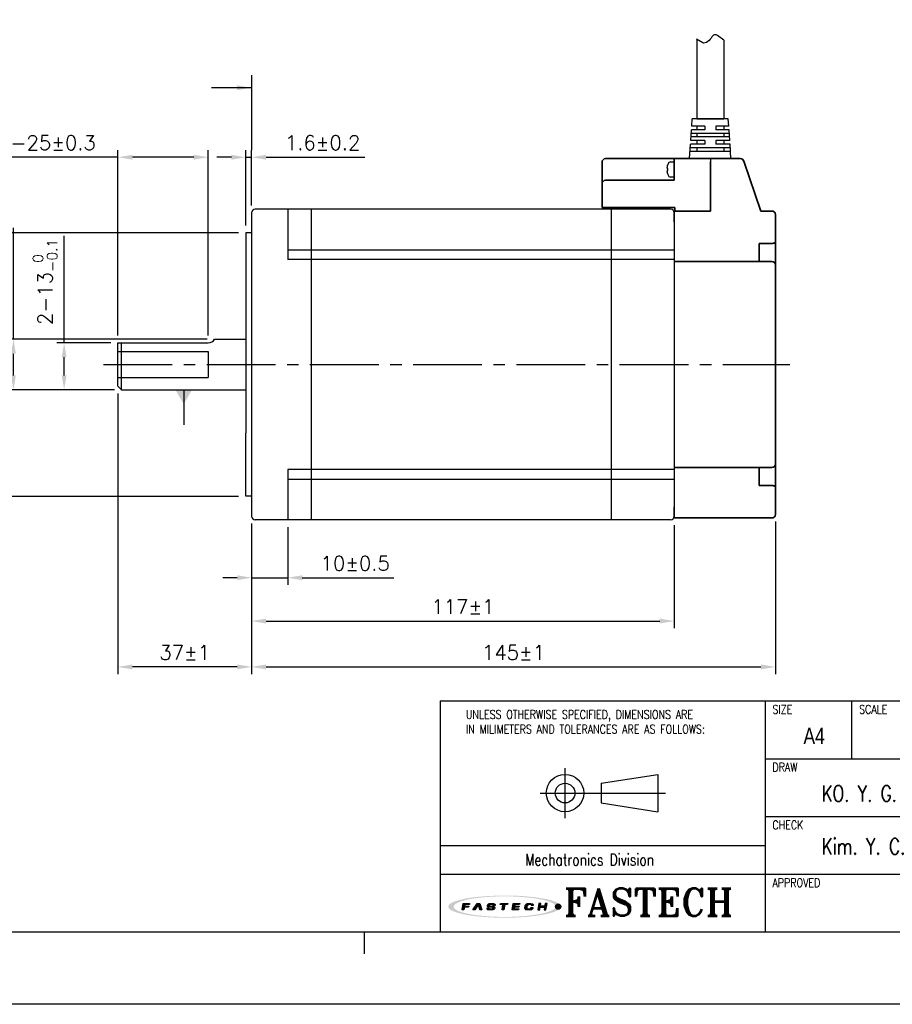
# Model space of a CAD drawing. Header units: millimetres. Extents: x 0 to 594, y 0 to 420.
# Tile 2 of 4: x 202 to 443, y 0 to 273. Entities that reach past the tile are written whole.
import ezdxf

# ---------------------------------------------------------------- set-up
doc = ezdxf.new("R2010")
doc.units = ezdxf.units.MM
doc.header["$PDSIZE"] = -1
doc.linetypes.add('CENTER2', pattern=[28.575, 19.05, -3.175, 3.175, -3.175])
for name, color, linetype in [('DIM', 3, 'Continuous'), ('LAYER_2', 1, 'Continuous'), ('LAYER_4', 3, 'Continuous'), ('SHEET', 1, 'Continuous')]:
    doc.layers.add(name, color=color, linetype=linetype)
doc.layers.add('Visible (ISO)', color=7, linetype='Continuous', lineweight=35)
doc.styles.add('SHB', font='romans.shx', dxfattribs={"width": 0.75, "bigfont": 'whgtxt.shx'})
doc.styles.add('SHEET1', font='ROMANS.SHX', dxfattribs={"width": 0.8, "height": 3})
doc.styles.add('SHEET2', font='txt', dxfattribs={"width": 0.8, "height": 3})
doc.styles.add('SHEET3', font='ROMANT.SHX', dxfattribs={"height": 3})
doc.styles.get("Standard").update_dxf_attribs({"font": 'txt.shx', "bigfont": 'whgtxt.shx'})
doc.dimstyles.new('ISO-25', dxfattribs={"dimtxt": 2.5, "dimasz": 2.5, "dimexe": 1.25, "dimexo": 0.625, "dimtad": 1, "dimtxsty": 'Standard', "dimcen": 2.5, "dimadec": 0, "dimazin": 0, "dimtfac": 1, "dimtmove": 0, "dimatfit": 3, "dimfxl": 0, "dimarcsym": 0})

# ---------------------------------------------------------------- blocks, each defined once
blk = doc.blocks.new('AI9-BLK2')
at = {"layer": 'LAYER_4'}
h = blk.add_hatch(color=12, dxfattribs=at)
edge = h.paths.add_edge_path()
edge.add_spline(control_points=[(66.5, 0), (66.5, -3.5), (61.3, -5.3), (58.7, -6.3), (52, -8.8), (44.8, -10), (37.7, -11), (17.3, -13.9), (-3.7, -14.1), (-24.3, -12.5), (-32.9, -11.8), (-41.6, -10.8), (-50, -8.9), (-54.9, -7.7), (-60.6, -6.4), (-64.7, -3.2), (-73, 3.4), (-52.4, 8.3), (-49.2, 9), (-40.6, 10.9), (-31.8, 11.9), (-23.1, 12.6), (-12.4, 13.4), (-1.5, 13.6), (9.2, 13.3), (19.1, 13), (29, 12.3), (38.8, 10.9), (45.7, 9.9), (52.7, 8.7), (59.3, 6.1), (61.8, 5.2), (66.5, 3.3), (66.5, 0), (66.6, -0.8), (73.6, -0.7), (73.6, 0), (73.5, 3.5), (68.7, 5.4), (66.1, 6.4), (59.6, 9), (52.6, 10.3), (45.8, 11.3), (24.9, 14.6), (3.4, 15.1), (-17.7, 14), (-27.4, 13.6), (-37.2, 12.7), (-46.8, 11.2), (-53.5, 10.1), (-60.4, 8.7), (-66.7, 6.1), (-69.1, 5.1), (-73.9, 3.1), (-73.6, -0.3), (-73.4, -3.7), (-68.1, -5.6), (-65.5, -6.6), (-58.9, -9.2), (-51.8, -10.4), (-44.8, -11.5), (-35, -13), (-25, -13.7), (-15.1, -14.2), (5.8, -15), (27.1, -14.4), (47.8, -11), (54.2, -9.9), (60.6, -8.6), (66.6, -6.1), (69.1, -5.1), (73.5, -3.2), (73.6, 0), (73.6, 0.8), (66.6, 0.9), (66.5, 0)], knot_values=[0, 0, 0, 0, 1, 1, 1, 2, 2, 2, 3, 3, 3, 4, 4, 4, 5, 5, 5, 6, 6, 6, 7, 7, 7, 8, 8, 8, 9, 9, 9, 10, 10, 10, 11, 11, 11, 12, 12, 12, 13, 13, 13, 14, 14, 14, 15, 15, 15, 16, 16, 16, 17, 17, 17, 18, 18, 18, 19, 19, 19, 20, 20, 20, 21, 21, 21, 22, 22, 22, 23, 23, 23, 24, 24, 24, 25, 25, 25, 25], degree=3, periodic=0)
blk = doc.blocks.new('AI9-BLK1')
at = {"layer": 'LAYER_4', "color": 7}
blk.add_blockref('AI9-BLK2', (0, 0), dxfattribs=at)
blk = doc.blocks.new('AI9-BLK3')
at = {"layer": 'LAYER_2'}
for points in [[(-55.6, -4.3), (-54.1, 4.2), (-45.8, 4.1), (-46, 2.8), (-51.9, 2.8), (-52.2, 0.7), (-46.8, 0.6), (-47, -0.8), (-52.4, -0.8), (-53.1, -4.3)], [(-41.4, -4.2), (-35.7, 4.2), (-32.1, 4.2), (-29.5, -4.1), (-32.2, -4.1), (-34.2, 2.7), (-38.7, -4.2)], [(-5.3, 4.2), (4.3, 4.1), (4.1, 2.7), (0.4, 2.7), (-0.8, -4.2), (-3.2, -4.2), (-2.1, 2.7), (-5.6, 2.7)], [(11.4, 4.2), (20, 4.1), (19.8, 2.8), (13.7, 2.8), (13.4, 0.8), (19, 0.7), (18.8, -0.6), (13.1, -0.6), (12.7, -2.7), (18.7, -2.8), (18.5, -4.2), (9.9, -4.2)], [(45, 4.2), (43.5, -4.1), (46, -4.2), (46.6, -0.6), (52.3, -0.7), (51.7, -4.2), (54.1, -4.2), (55.6, 4.2), (53.1, 4.2), (52.5, 0.8), (46.9, 0.8), (47.5, 4.2)]]:
    blk.add_hatch(color=12, dxfattribs=at).paths.add_polyline_path(points)
h = blk.add_hatch(color=12, dxfattribs=at)
edge = h.paths.add_edge_path()
edge.add_spline(control_points=[(-15.2, -1.5), (-15.2, -2.9), (-16.3, -2.9), (-17.5, -2.9), (-17.7, -2.9), (-18.2, -2.9), (-18.5, -2.9), (-20, -2.9), (-20.4, -2.7), (-20.4, -2.1), (-20.4, -1.9), (-20.4, -1.4), (-20.4, -1.4), (-20.4, -1.4), (-22.9, -1.4), (-22.9, -1.4), (-22.9, -1.4), (-22.9, -2.3), (-22.9, -2.5), (-22.9, -3.9), (-21.3, -4.3), (-19.8, -4.3), (-19.5, -4.3), (-17.1, -4.3), (-16.9, -4.3), (-14.1, -4.3), (-12.8, -3.1), (-12.8, -1.8), (-12.8, -1.7), (-12.8, -1.1), (-12.8, -1), (-12.8, 0.2), (-14.1, 0.7), (-16.1, 0.7), (-16.3, 0.7), (-17.5, 0.7), (-17.7, 0.7), (-19.1, 0.7), (-19.7, 0.9), (-19.6, 1.9), (-19.5, 2.9), (-18.4, 2.9), (-17.8, 2.9), (-17.6, 2.9), (-16.5, 2.9), (-16.2, 2.9), (-15, 2.9), (-14.8, 2.6), (-14.8, 2.3), (-14.8, 2.1), (-14.9, 1.7), (-14.9, 1.7), (-14.9, 1.7), (-12.3, 1.6), (-12.3, 1.6), (-12.3, 1.6), (-12.3, 2.6), (-12.3, 2.8), (-12.3, 3.9), (-14.1, 4.3), (-15.7, 4.3), (-16.8, 4.3), (-17.9, 4.3), (-18.2, 4.3), (-20.4, 4.3), (-22, 3.6), (-22.1, 2), (-22.1, 1.8), (-22.1, 1.3), (-22.1, 1.1), (-22.2, -0.1), (-20.7, -0.6), (-19.2, -0.6), (-19, -0.6), (-17.3, -0.7), (-17.1, -0.7), (-15.5, -0.7), (-15.2, -1.1), (-15.2, -1.5)], knot_values=[0, 0, 0, 0, 1, 1, 1, 2, 2, 2, 3, 3, 3, 4, 4, 4, 5, 5, 5, 6, 6, 6, 7, 7, 7, 8, 8, 8, 9, 9, 9, 10, 10, 10, 11, 11, 11, 12, 12, 12, 13, 13, 13, 14, 14, 14, 15, 15, 15, 16, 16, 16, 17, 17, 17, 18, 18, 18, 19, 19, 19, 20, 20, 20, 21, 21, 21, 22, 22, 22, 23, 23, 23, 24, 24, 24, 25, 25, 25, 26, 26, 26, 26], degree=3, periodic=0)
h = blk.add_hatch(color=12, dxfattribs=at)
edge = h.paths.add_edge_path()
edge.add_spline(control_points=[(35, 1.4), (35, 1.4), (37.4, 1.4), (37.4, 1.4), (37.4, 1.4), (37.5, 2), (37.5, 2.4), (37.5, 3.1), (37.3, 4.2), (34.5, 4.2), (34.2, 4.2), (32.2, 4.2), (31.6, 4.2), (28.5, 4.3), (27.4, 2.7), (27.2, 1.5), (27.1, 1), (26.8, -0.6), (26.7, -1.2), (26.5, -2.6), (26.6, -4.3), (30.1, -4.3), (30.5, -4.3), (31.7, -4.3), (32.2, -4.3), (34.9, -4.3), (36.6, -4), (36.9, -2.3), (36.9, -1.9), (37, -1.1), (37, -1.1), (37, -1.1), (34.6, -1.1), (34.6, -1.1), (34.6, -1.1), (34.6, -1.6), (34.6, -1.7), (34.4, -2.5), (33.8, -2.8), (32.5, -2.8), (32.2, -2.8), (31.2, -2.8), (30.8, -2.8), (29.4, -2.8), (29.1, -2.3), (29.2, -1.4), (29.2, -1), (29.5, 0.7), (29.5, 1.1), (29.8, 2.5), (30.7, 2.8), (31.7, 2.8), (32.2, 2.8), (33.4, 2.8), (33.7, 2.8), (34.7, 2.8), (35.1, 2.5), (35.1, 1.9), (35, 1.7), (35, 1.4), (35, 1.4)], knot_values=[0, 0, 0, 0, 1, 1, 1, 2, 2, 2, 3, 3, 3, 4, 4, 4, 5, 5, 5, 6, 6, 6, 7, 7, 7, 8, 8, 8, 9, 9, 9, 10, 10, 10, 11, 11, 11, 12, 12, 12, 13, 13, 13, 14, 14, 14, 15, 15, 15, 16, 16, 16, 17, 17, 17, 18, 18, 18, 19, 19, 19, 20, 20, 20, 20], degree=3, periodic=0)
at = {"layer": 'LAYER_2', "color": 12}
for points in [[(-55.6, -4.3), (-54.1, 4.2), (-45.8, 4.1), (-46, 2.8), (-51.9, 2.8), (-52.2, 0.7), (-46.8, 0.6), (-47, -0.8), (-52.4, -0.8), (-53.1, -4.3)], [(-41.4, -4.2), (-35.7, 4.2), (-32.1, 4.2), (-29.5, -4.1), (-32.2, -4.1), (-34.2, 2.7), (-38.7, -4.2)], [(-5.3, 4.2), (4.3, 4.1), (4.1, 2.7), (0.4, 2.7), (-0.8, -4.2), (-3.2, -4.2), (-2.1, 2.7), (-5.6, 2.7)], [(11.4, 4.2), (20, 4.1), (19.8, 2.8), (13.7, 2.8), (13.4, 0.8), (19, 0.7), (18.8, -0.6), (13.1, -0.6), (12.7, -2.7), (18.7, -2.8), (18.5, -4.2), (9.9, -4.2)], [(45, 4.2), (43.5, -4.1), (46, -4.2), (46.6, -0.6), (52.3, -0.7), (51.7, -4.2), (54.1, -4.2), (55.6, 4.2), (53.1, 4.2), (52.5, 0.8), (46.9, 0.8), (47.5, 4.2)]]:
    blk.add_lwpolyline(points, close=True, dxfattribs=at)
for points, knots in [([(-15.2, -1.5), (-15.2, -2.9), (-16.3, -2.9), (-17.5, -2.9), (-17.7, -2.9), (-18.2, -2.9), (-18.5, -2.9), (-20, -2.9), (-20.4, -2.7), (-20.4, -2.1), (-20.4, -1.9), (-20.4, -1.4), (-20.4, -1.4), (-20.4, -1.4), (-22.9, -1.4), (-22.9, -1.4), (-22.9, -1.4), (-22.9, -2.3), (-22.9, -2.5), (-22.9, -3.9), (-21.3, -4.3), (-19.8, -4.3), (-19.5, -4.3), (-17.1, -4.3), (-16.9, -4.3), (-14.1, -4.3), (-12.8, -3.1), (-12.8, -1.8), (-12.8, -1.7), (-12.8, -1.1), (-12.8, -1), (-12.8, 0.2), (-14.1, 0.7), (-16.1, 0.7), (-16.3, 0.7), (-17.5, 0.7), (-17.7, 0.7), (-19.1, 0.7), (-19.7, 0.9), (-19.6, 1.9), (-19.5, 2.9), (-18.4, 2.9), (-17.8, 2.9), (-17.6, 2.9), (-16.5, 2.9), (-16.2, 2.9), (-15, 2.9), (-14.8, 2.6), (-14.8, 2.3), (-14.8, 2.1), (-14.9, 1.7), (-14.9, 1.7), (-14.9, 1.7), (-12.3, 1.6), (-12.3, 1.6), (-12.3, 1.6), (-12.3, 2.6), (-12.3, 2.8), (-12.3, 3.9), (-14.1, 4.3), (-15.7, 4.3), (-16.8, 4.3), (-17.9, 4.3), (-18.2, 4.3), (-20.4, 4.3), (-22, 3.6), (-22.1, 2), (-22.1, 1.8), (-22.1, 1.3), (-22.1, 1.1), (-22.2, -0.1), (-20.7, -0.6), (-19.2, -0.6), (-19, -0.6), (-17.3, -0.7), (-17.1, -0.7), (-15.5, -0.7), (-15.2, -1.1), (-15.2, -1.5)], [0, 0, 0, 0, 1, 1, 1, 2, 2, 2, 3, 3, 3, 4, 4, 4, 5, 5, 5, 6, 6, 6, 7, 7, 7, 8, 8, 8, 9, 9, 9, 10, 10, 10, 11, 11, 11, 12, 12, 12, 13, 13, 13, 14, 14, 14, 15, 15, 15, 16, 16, 16, 17, 17, 17, 18, 18, 18, 19, 19, 19, 20, 20, 20, 21, 21, 21, 22, 22, 22, 23, 23, 23, 24, 24, 24, 25, 25, 25, 26, 26, 26, 26]), ([(35, 1.4), (35, 1.4), (37.4, 1.4), (37.4, 1.4), (37.4, 1.4), (37.5, 2), (37.5, 2.4), (37.5, 3.1), (37.3, 4.2), (34.5, 4.2), (34.2, 4.2), (32.2, 4.2), (31.6, 4.2), (28.5, 4.3), (27.4, 2.7), (27.2, 1.5), (27.1, 1), (26.8, -0.6), (26.7, -1.2), (26.5, -2.6), (26.6, -4.3), (30.1, -4.3), (30.5, -4.3), (31.7, -4.3), (32.2, -4.3), (34.9, -4.3), (36.6, -4), (36.9, -2.3), (36.9, -1.9), (37, -1.1), (37, -1.1), (37, -1.1), (34.6, -1.1), (34.6, -1.1), (34.6, -1.1), (34.6, -1.6), (34.6, -1.7), (34.4, -2.5), (33.8, -2.8), (32.5, -2.8), (32.2, -2.8), (31.2, -2.8), (30.8, -2.8), (29.4, -2.8), (29.1, -2.3), (29.2, -1.4), (29.2, -1), (29.5, 0.7), (29.5, 1.1), (29.8, 2.5), (30.7, 2.8), (31.7, 2.8), (32.2, 2.8), (33.4, 2.8), (33.7, 2.8), (34.7, 2.8), (35.1, 2.5), (35.1, 1.9), (35, 1.7), (35, 1.4), (35, 1.4)], [0, 0, 0, 0, 1, 1, 1, 2, 2, 2, 3, 3, 3, 4, 4, 4, 5, 5, 5, 6, 6, 6, 7, 7, 7, 8, 8, 8, 9, 9, 9, 10, 10, 10, 11, 11, 11, 12, 12, 12, 13, 13, 13, 14, 14, 14, 15, 15, 15, 16, 16, 16, 17, 17, 17, 18, 18, 18, 19, 19, 19, 20, 20, 20, 20])]:
    blk.add_open_spline(points, degree=3, knots=knots, dxfattribs=at)
blk = doc.blocks.new('*D9')
at = {"color": 8, "lineweight": -2}
for p, q in [((410.8, 133.65), (410.8, 91.42)), ((265.8, 133.15), (265.8, 91.42)), ((269.8, 93.42), (406.8, 93.42))]:
    blk.add_line(p, q, dxfattribs=at)
at = {"color": 8}
for points in [[(269.8, 94.09), (269.8, 92.75), (265.8, 93.42)], [(406.8, 94.09), (406.8, 92.75), (410.8, 93.42)]]:
    blk.add_solid(points, dxfattribs=at)
at = {"layer": 'Defpoints', "color": 0}
for p in [(265.8, 135.15), (410.8, 135.65), (410.8, 93.42)]:
    blk.add_point(p, dxfattribs=at)
at = {"color": 3, "insert": (338.3, 97.42), "char_height": 4, "attachment_point": 5}
blk.add_mtext('\\A1;145±1', dxfattribs=at)
blk = doc.blocks.new('*D10')
at = {"color": 8, "lineweight": -2}
for p, q in [((260.2, 234.54), (256.2, 234.54)), ((264.2, 215.65), (264.2, 236.54)), ((264.2, 234.54), (265.8, 234.54)), ((265.8, 221.15), (265.8, 236.54)), ((269.8, 234.54), (297.13, 234.54))]:
    blk.add_line(p, q, dxfattribs=at)
at = {"color": 8}
for points in [[(260.2, 235.21), (260.2, 233.87), (264.2, 234.54)], [(269.8, 235.21), (269.8, 233.87), (265.8, 234.54)]]:
    blk.add_solid(points, dxfattribs=at)
at = {"layer": 'Defpoints', "color": 0}
for p in [(265.8, 234.54), (265.8, 219.15), (264.2, 213.65)]:
    blk.add_point(p, dxfattribs=at)
at = {"color": 3, "insert": (285.46, 238.54), "char_height": 4, "attachment_point": 5}
blk.add_mtext('\\A1;1.6±0.2', dxfattribs=at)
blk = doc.blocks.new('*D11')
at = {"color": 8, "lineweight": -2}
for p, q in [((228.8, 234.54), (193.46, 234.54)), ((228.8, 185.15), (228.8, 236.54)), ((249.8, 234.54), (232.8, 234.54)), ((253.8, 185.15), (253.8, 236.54))]:
    blk.add_line(p, q, dxfattribs=at)
at = {"color": 8}
for points in [[(232.8, 235.21), (232.8, 233.87), (228.8, 234.54)], [(249.8, 235.21), (249.8, 233.87), (253.8, 234.54)]]:
    blk.add_solid(points, dxfattribs=at)
at = {"layer": 'Defpoints', "color": 0}
for p in [(228.8, 234.54), (228.8, 183.15), (253.8, 183.15)]:
    blk.add_point(p, dxfattribs=at)
at = {"color": 3, "insert": (209.13, 238.54), "char_height": 4, "attachment_point": 5}
blk.add_mtext('\\A1;2-25±0.3', dxfattribs=at)
blk = doc.blocks.new('*D12')
at = {"color": 8, "lineweight": -2}
for p, q in [((262.2, 213.65), (184.33, 213.65)), ((186.33, 209.65), (186.33, 144.65)), ((262.2, 140.65), (184.33, 140.65))]:
    blk.add_line(p, q, dxfattribs=at)
at = {"color": 8}
for points in [[(185.66, 209.65), (187, 209.65), (186.33, 213.65)], [(185.66, 144.65), (187, 144.65), (186.33, 140.65)]]:
    blk.add_solid(points, dxfattribs=at)
at = {"layer": 'Defpoints', "color": 0}
for p in [(264.2, 213.65), (186.33, 140.65), (264.2, 140.65)]:
    blk.add_point(p, dxfattribs=at)
at = {"color": 3, "insert": (181.06, 177.15), "char_height": 4, "attachment_point": 5, "rotation": 90}
blk.add_mtext('\\A1;%%C73{\\H2.800000;\\S 0^ -0.05;}', dxfattribs=at)
blk = doc.blocks.new('*D13')
at = {"color": 8, "lineweight": -2}
for p, q in [((228.8, 169.15), (228.8, 91.42)), ((265.8, 133.15), (265.8, 91.42)), ((261.8, 93.42), (232.8, 93.42))]:
    blk.add_line(p, q, dxfattribs=at)
at = {"color": 8}
for points in [[(232.8, 94.09), (232.8, 92.75), (228.8, 93.42)], [(261.8, 94.09), (261.8, 92.75), (265.8, 93.42)]]:
    blk.add_solid(points, dxfattribs=at)
at = {"layer": 'Defpoints', "color": 0}
for p in [(228.8, 171.15), (265.8, 135.15), (228.8, 93.42)]:
    blk.add_point(p, dxfattribs=at)
at = {"color": 3, "insert": (247.3, 97.42), "char_height": 4, "attachment_point": 5}
blk.add_mtext('\\A1;37±1', dxfattribs=at)
blk = doc.blocks.new('*D14')
at = {"color": 8, "lineweight": -2}
for p, q in [((265.8, 133.15), (265.8, 104.11)), ((382.8, 132.65), (382.8, 104.11)), ((269.8, 106.11), (378.8, 106.11))]:
    blk.add_line(p, q, dxfattribs=at)
at = {"color": 8}
for points in [[(269.8, 106.78), (269.8, 105.44), (265.8, 106.11)], [(378.8, 106.78), (378.8, 105.44), (382.8, 106.11)]]:
    blk.add_solid(points, dxfattribs=at)
at = {"layer": 'Defpoints', "color": 0}
for p in [(265.8, 135.15), (382.8, 134.65), (382.8, 106.11)]:
    blk.add_point(p, dxfattribs=at)
at = {"color": 3, "insert": (324.3, 110.11), "char_height": 4, "attachment_point": 5}
blk.add_mtext('\\A1;117±1', dxfattribs=at)
blk = doc.blocks.new('*D17')
at = {"color": 8, "lineweight": -2}
for p, q in [((265.8, 133.15), (265.8, 116.12)), ((275.8, 132.15), (275.8, 116.12)), ((261.8, 118.12), (257.8, 118.12)), ((265.8, 118.12), (275.8, 118.12)), ((279.8, 118.12), (305.13, 118.12))]:
    blk.add_line(p, q, dxfattribs=at)
at = {"color": 8}
for points in [[(261.8, 118.78), (261.8, 117.45), (265.8, 118.12)], [(279.8, 118.78), (279.8, 117.45), (275.8, 118.12)]]:
    blk.add_solid(points, dxfattribs=at)
at = {"layer": 'Defpoints', "color": 0}
for p in [(265.8, 135.15), (275.8, 134.15), (275.8, 118.12)]:
    blk.add_point(p, dxfattribs=at)
at = {"color": 3, "insert": (294.46, 122.12), "char_height": 4, "attachment_point": 5}
blk.add_mtext('\\A1;10±0.5', dxfattribs=at)
blk = doc.blocks.new('*D18')
at = {"color": 8, "lineweight": -2}
for p, q in [((213.89, 183.15), (213.89, 212.82)), ((226.8, 183.15), (211.89, 183.15)), ((213.89, 174.15), (213.89, 179.15)), ((227.8, 170.15), (211.89, 170.15))]:
    blk.add_line(p, q, dxfattribs=at)
at = {"color": 8}
for points in [[(213.23, 179.15), (214.56, 179.15), (213.89, 183.15)], [(213.23, 174.15), (214.56, 174.15), (213.89, 170.15)]]:
    blk.add_solid(points, dxfattribs=at)
at = {"layer": 'Defpoints', "color": 0}
for p in [(213.89, 183.15), (228.8, 183.15), (229.8, 170.15)]:
    blk.add_point(p, dxfattribs=at)
at = {"color": 3, "insert": (208.63, 199.99), "char_height": 4, "attachment_point": 5, "rotation": 90}
blk.add_mtext('\\A1;2-13{\\H2.800000;\\S 0^ -0.1;}', dxfattribs=at)
blk = doc.blocks.new('*D19')
at = {"color": 8, "lineweight": -2}
for p, q in [((199.87, 184.15), (199.87, 214.95)), ((253.53, 184.15), (197.87, 184.15)), ((199.87, 174.15), (199.87, 180.15)), ((227.8, 170.15), (197.87, 170.15))]:
    blk.add_line(p, q, dxfattribs=at)
at = {"color": 8}
for points in [[(199.2, 180.15), (200.53, 180.15), (199.87, 184.15)], [(199.2, 174.15), (200.53, 174.15), (199.87, 170.15)]]:
    blk.add_solid(points, dxfattribs=at)
at = {"layer": 'Defpoints', "color": 0}
for p in [(199.87, 184.15), (255.53, 184.15), (229.8, 170.15)]:
    blk.add_point(p, dxfattribs=at)
at = {"color": 3, "insert": (194.6, 201.55), "char_height": 4, "attachment_point": 5, "rotation": 90}
blk.add_mtext('\\A1;%%C14{\\H2.800000;\\S 0^ -0.013;}', dxfattribs=at)

msp = doc.modelspace()

# ---------------------------------------------------------------- hatches: boundary and pattern name
h = msp.add_hatch(color=1)
edge = h.paths.add_edge_path()
edge.add_arc((350.6547, 27.0526), 0.7263, 0, 360)

# ---------------------------------------------------------------- linework, layer by layer
for p, q in [((390.7118, 266.2509), (388.9952, 267.2291)), ((389.0477, 267.1993), (389.0477, 245.1549)), ((392.7454, 267.2231), (392.4355, 266.869)), ((392.9897, 267.5403), (392.7454, 267.2231)), ((393.2237, 267.8462), (392.9897, 267.5403)), ((393.4584, 268.1138), (393.2237, 267.8462)), ((393.7041, 268.3159), (393.4584, 268.1138)), ((393.9709, 268.4255), (393.7041, 268.3159)), ((394.3565, 268.4028), (393.9709, 268.4255)), ((394.7658, 268.2249), (394.3565, 268.4028)), ((396.5484, 266.9605), (394.7658, 268.2249)), ((391.0274, 266.1611), (390.7118, 266.2509)), ((391.3935, 266.1829), (391.0274, 266.1611)), ((391.7539, 266.3244), (391.3935, 266.1829)), ((392.1029, 266.5613), (391.7539, 266.3244)), ((392.4355, 266.869), (392.1029, 266.5613)), ((396.5484, 266.9605), (396.5484, 245.1549)), ((387.6179, 243.1549), (387.7542, 245.1549)), ((391.298, 243.1549), (387.6179, 243.1549)), ((397.7542, 245.1549), (387.7542, 245.1549)), ((389.0477, 245.1549), (396.5484, 245.1549)), ((389.048, 243.1549), (389.048, 242.1549)), ((391.298, 243.1549), (389.2071, 243.1549)), ((394.948, 245.1549), (390.648, 245.1549)), ((391.298, 243.1549), (391.298, 242.1549)), ((392.7542, 245.1549), (394.948, 245.1549)), ((397.8906, 243.1549), (394.298, 243.1549)), ((394.298, 243.1549), (394.298, 242.1549)), ((396.548, 243.1549), (396.548, 242.1549)), ((397.8906, 243.1549), (397.7542, 245.1549)), ((387.3451, 239.1549), (387.5497, 242.1549)), ((398.0951, 240.1549), (387.4133, 240.1549)), ((398.027, 241.1549), (387.4815, 241.1549)), ((391.298, 242.1549), (387.5497, 242.1549)), ((389.048, 241.1549), (389.048, 240.1549)), ((391.298, 242.1549), (389.1617, 242.1549)), ((397.9588, 242.1549), (394.298, 242.1549)), ((396.548, 241.1549), (396.548, 240.1549)), ((398.1633, 239.1549), (397.9588, 242.1549)), ((387.0042, 234.1549), (387.277, 238.1549)), ((391.298, 238.1549), (387.277, 238.1549)), ((391.298, 239.1549), (387.3451, 239.1549)), ((389.048, 239.1549), (389.048, 238.1549)), ((391.298, 239.1549), (391.298, 238.1549)), ((398.1633, 239.1549), (394.298, 239.1549)), ((394.298, 239.1549), (394.298, 238.1549)), ((398.2315, 238.1549), (394.298, 238.1549)), ((396.548, 239.1549), (396.548, 238.1549)), ((398.5042, 234.1549), (398.2315, 238.1549)), ((398.3679, 236.1549), (387.1406, 236.1549)), ((398.2997, 237.1549), (387.2088, 237.1549)), ((389.048, 237.1549), (389.048, 236.1549)), ((396.548, 237.1549), (396.548, 236.1549)), ((382.798, 233.2549), (382.798, 229.0549)), ((398.5042, 234.1549), (387.0042, 234.1549)), ((397.9407, 234.1549), (389.9407, 234.1549)), ((392.798, 234.1549), (392.798, 219.6549)), ((265.798, 219.1549), (265.798, 135.1549)), ((381.798, 220.1549), (266.798, 220.1549)), ((275.798, 220.1549), (275.798, 206.2549)), ((282.298, 220.1549), (282.298, 134.1549)), ((365.298, 220.1549), (365.298, 134.1549)), ((382.798, 219.1549), (382.798, 135.1549)), ((264.198, 213.6549), (264.198, 158.1549)), ((265.798, 213.6549), (264.198, 213.6549)), ((275.798, 208.866), (382.798, 208.866)), ((382.798, 206.2549), (275.798, 206.2549)), ((228.798, 171.1549), (228.798, 183.1549)), ((228.798, 183.1549), (253.798, 183.1549)), ((229.798, 173.5549), (229.798, 183.1549)), ((255.5301, 184.1549), (264.198, 184.1549)), ((228.798, 180.7549), (253.798, 180.7549)), ((253.798, 180.7549), (253.798, 173.5549)), ((228.798, 173.5549), (253.798, 173.5549)), ((229.798, 170.1549), (229.798, 173.5494)), ((228.798, 171.1549), (229.798, 170.1549)), ((229.798, 170.1549), (264.198, 170.1549)), ((264.198, 140.6549), (264.198, 158.1549)), ((275.798, 148.0549), (275.798, 134.1549)), ((382.798, 148.0549), (275.798, 148.0549)), ((275.798, 145.4438), (382.798, 145.4438)), ((265.798, 140.6549), (264.198, 140.6549)), ((381.798, 134.1549), (266.798, 134.1549))]:
    msp.add_line(p, q)
at = {"lineweight": 35}
for p, q in [((390.648, 245.1549), (392.7542, 245.1549)), ((388.8616, 234.1549), (396.7345, 234.1549)), ((390.0042, 234.1549), (397.8772, 234.1549))]:
    msp.add_line(p, q, dxfattribs=at)
at = {"extrusion": (1e-16, -1, 0)}
for p, q in [((380.983, 232.3661), (380.983, 232.3976)), ((380.983, 232.3976), (380.983, 232.3661)), ((381.7661, 233.2549), (382.798, 233.2549)), ((380.983, 230.877), (380.983, 231.4328)), ((380.983, 229.9122), (380.983, 229.9437)), ((382.798, 229.0549), (381.7661, 229.0549))]:
    msp.add_line(p, q, dxfattribs=at)
at = {"color": 1, "linetype": 'CENTER2'}
msp.add_line((224.798, 177.1549), (414.798, 177.1549), dxfattribs=at)
at = {"color": 4}
msp.add_line((297, 20), (297, 14), dxfattribs=at)
at = {"color": 6}
msp.add_lwpolyline([(0, 420), (594, 420), (594, 0), (0, 0)], close=True, dxfattribs=at)
at = {"color": 4}
msp.add_lwpolyline([(20, 400), (574, 400), (574, 20), (20, 20)], close=True, dxfattribs=at)
at = {"color": 1}
msp.add_circle((350.6547, 27.0526), 0.7263, dxfattribs=at)
for centre, radius, start, end in [((386.238, 231.155), 5.4, 162.851596, 166.696381), ((381.7661, 232.5349), 0.72, 90, 162.851596), ((386.238, 231.1548), 5.4, 193.303619, 197.148404), ((381.7661, 229.7749), 0.72, 197.148404, 270), ((266.798, 219.1549), 1, 90, 180), ((381.798, 219.1549), 1, 0, 90), ((253.798, 185.1549), 2, 270, 330), ((266.798, 135.1549), 1, 180, 270), ((381.798, 135.1549), 1, 270, 0)]:
    msp.add_arc(centre, radius, start, end)
for points in [[(380.8692, 231.5643), (380.873, 231.6546), (380.8796, 231.7464), (380.8892, 231.839)], [(380.8892, 231.442), (380.8796, 231.4832), (380.873, 231.5241), (380.8692, 231.5643)], [(380.8692, 230.7455), (380.873, 230.7857), (380.8796, 230.8266), (380.8892, 230.8678)], [(380.8892, 230.4708), (380.8796, 230.5634), (380.873, 230.6552), (380.8692, 230.7455)], [(380.8892, 231.4423), (380.8892, 231.4422), (380.8892, 231.4421), (380.8892, 231.442)]]:
    msp.add_open_spline(points, degree=3)
for points, knots in [([(380.8892, 231.839), (380.9093, 231.9967), (380.9366, 232.1555), (380.9749, 232.3305), (380.9789, 232.3484), (380.983, 232.3661)], [13.853196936, 13.853196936, 13.853196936, 13.853196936, 14.222938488, 14.222938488, 14.264868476, 14.264868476, 14.264868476, 14.264868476]), ([(380.983, 231.4328), (380.9789, 231.4331), (380.9749, 231.4334), (380.9366, 231.4365), (380.9093, 231.4393), (380.8892, 231.442)], [12.353396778, 12.353396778, 12.353396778, 12.353396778, 12.395326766, 12.395326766, 12.765068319, 12.765068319, 12.765068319, 12.765068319]), ([(380.8892, 231.442), (380.9093, 231.4393), (380.9366, 231.4365), (380.9748, 231.4334), (380.9787, 231.4331), (380.9826, 231.4328)], [13.853196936, 13.853196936, 13.853196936, 13.853196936, 14.222938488, 14.222938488, 14.263757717, 14.263757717, 14.263757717, 14.263757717]), ([(380.8892, 230.8678), (380.9093, 230.8706), (380.9366, 230.8733), (380.9749, 230.8764), (380.9789, 230.8767), (380.983, 230.877)], [13.853196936, 13.853196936, 13.853196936, 13.853196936, 14.222938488, 14.222938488, 14.264868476, 14.264868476, 14.264868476, 14.264868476]), ([(380.983, 229.9437), (380.9789, 229.9614), (380.9749, 229.9793), (380.9366, 230.1543), (380.9093, 230.3131), (380.8892, 230.4708)], [12.353396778, 12.353396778, 12.353396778, 12.353396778, 12.395326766, 12.395326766, 12.765068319, 12.765068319, 12.765068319, 12.765068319])]:
    msp.add_open_spline(points, degree=3, knots=knots)
at = {"layer": 'DIM', "color": 8}
msp.add_line((265.798, 257.2637), (265.798, 236.5414), dxfattribs=at)
at = {"layer": 'SHEET', "color": 7}
for p, q in [((318, 84), (574, 84)), ((318, 84), (318, 20)), ((408, 84), (408, 20)), ((318, 44), (408, 44))]:
    msp.add_line(p, q, dxfattribs=at)
at = {"layer": 'SHEET'}
for p, q in [((432, 68), (432, 84)), ((408, 68), (574, 68)), ((352.5683, 51.5766), (352.5683, 65.4032)), ((362.5679, 61.2059), (378.2463, 63.6749)), ((378.2463, 63.6749), (378.2463, 53.3049)), ((362.5679, 61.2059), (362.5679, 55.774)), ((345.655, 58.4899), (380.345, 58.4899)), ((362.5679, 55.774), (378.2463, 53.3049)), ((408, 52), (574, 52)), ((318, 36), (574, 36))]:
    msp.add_line(p, q, dxfattribs=at)
for radius in [5.185, 2.7159]:
    msp.add_circle((352.5683, 58.4899), radius, dxfattribs=at)
at = {"layer": 'Visible (ISO)'}
for p, q in [((362.798, 233.1549), (362.798, 231.1549)), ((382.798, 234.1549), (363.798, 234.1549)), ((392.798, 234.1549), (382.798, 234.1549)), ((382.798, 232.7549), (382.798, 234.1549)), ((382.798, 229.5549), (382.798, 232.7549)), ((401.0851, 234.1549), (392.798, 234.1549)), ((392.798, 231.1549), (392.798, 233.3549)), ((402.0305, 233.4809), (406.798, 219.6549)), ((362.798, 231.1549), (362.798, 227.1549)), ((382.798, 228.1549), (382.798, 229.5549)), ((392.798, 219.6549), (392.798, 231.1549)), ((362.798, 220.6549), (362.798, 227.1549)), ((363.798, 228.1549), (382.798, 228.1549)), ((365.298, 220.6549), (362.798, 220.6549)), ((365.298, 220.6549), (382.998, 220.6549)), ((390.7675, 219.6549), (382.798, 219.6549)), ((382.798, 216.6549), (382.798, 219.6549)), ((382.998, 220.6549), (382.998, 219.6549)), ((392.798, 219.6549), (390.7675, 219.6549)), ((406.798, 219.6549), (409.798, 219.6549)), ((410.798, 218.6549), (410.798, 214.2173)), ((410.798, 211.6549), (410.798, 214.2173)), ((406.298, 210.6838), (409.798, 210.6838)), ((406.298, 205.6549), (406.298, 210.6838)), ((410.798, 211.0454), (410.798, 211.6549)), ((410.798, 205.7927), (410.798, 211.0454)), ((409.798, 205.6549), (382.798, 205.6549)), ((410.798, 204.6815), (410.798, 205.7927)), ((410.798, 204.6549), (410.798, 204.6815)), ((410.798, 204.6549), (410.798, 202.6549)), ((410.798, 151.6549), (410.798, 202.6549)), ((410.798, 151.6549), (410.798, 149.6549)), ((382.798, 148.6549), (409.798, 148.6549)), ((406.298, 143.626), (406.298, 148.6549)), ((410.798, 149.6283), (410.798, 149.6549)), ((410.798, 148.5171), (410.798, 149.6283)), ((410.798, 143.2644), (410.798, 148.5171)), ((409.798, 143.626), (406.298, 143.626)), ((410.798, 142.6549), (410.798, 143.2644)), ((410.798, 137.6549), (410.798, 142.6549)), ((382.798, 134.6549), (382.798, 137.6549)), ((410.798, 137.6549), (410.798, 135.6549)), ((382.798, 134.6549), (409.798, 134.6549))]:
    msp.add_line(p, q, dxfattribs=at)
at = {"layer": 'Visible (ISO)', "flags": 128}
for points in [[(409.798, 210.6838), (409.867, 210.6846), (409.9353, 210.687), (410.0027, 210.6911), (410.069, 210.6967), (410.1339, 210.7038), (410.1971, 210.7125), (410.2579, 210.7226), (410.3162, 210.734), (410.3719, 210.7467), (410.4248, 210.7607), (410.4747, 210.7759), (410.5213, 210.7921), (410.5645, 210.8093), (410.6043, 210.8275), (410.6406, 210.8465), (410.6733, 210.8664), (410.7023, 210.887), (410.7275, 210.9082), (410.749, 210.9301), (410.7666, 210.9524), (410.7803, 210.9752), (410.7902, 210.9984), (410.7961, 211.0218), (410.798, 211.0454)], [(410.798, 143.2644), (410.7961, 143.288), (410.7902, 143.3115), (410.7803, 143.3346), (410.7666, 143.3574), (410.749, 143.3797), (410.7275, 143.4016), (410.7023, 143.4228), (410.6733, 143.4434), (410.6406, 143.4633), (410.6043, 143.4823), (410.5645, 143.5005), (410.5213, 143.5177), (410.4747, 143.534), (410.4248, 143.5491), (410.3719, 143.5631), (410.3162, 143.5758), (410.2579, 143.5872), (410.1971, 143.5973), (410.1339, 143.606), (410.069, 143.6131), (410.0027, 143.6188), (409.9353, 143.6228), (409.867, 143.6252), (409.798, 143.626)]]:
    msp.add_lwpolyline(points, dxfattribs=at)
at = {"layer": 'Visible (ISO)'}
for centre, start, end in [((363.798, 233.1549), 90, 180), ((401.0851, 233.1549), 19.025606, 90), ((363.798, 227.1549), 90, 180), ((409.798, 218.6549), 0, 90), ((409.798, 204.6549), 0, 90), ((409.798, 149.6549), 270, 0), ((409.798, 135.6549), 270, 0)]:
    msp.add_arc(centre, 1, start, end, dxfattribs=at)

# ---------------------------------------------------------------- block references
at = {"layer": 'LAYER_2', "color": 7, "lineweight": 5, "xscale": 0.2116800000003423, "yscale": 0.2116800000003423, "zscale": 0.2116800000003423}
msp.add_blockref('AI9-BLK3', (335.8075, 27.0236), dxfattribs=at)
at = {"layer": 'LAYER_4', "color": 7, "lineweight": 5, "xscale": 0.2116800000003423, "yscale": 0.2116800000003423, "zscale": 0.2116800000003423}
msp.add_blockref('AI9-BLK1', (335.8244, 27.0474), dxfattribs=at)

# ---------------------------------------------------------------- texts
at = {"layer": 'DIM', "color": 3, "style": 'SHB', "width": 0.75}
for s, p in [('KO. Y. G.', (423.6103, 56.1279)), ('Kim. Y. C.', (423.6103, 41.4726))]:
    msp.add_text(s, height=4.5, dxfattribs=at).set_placement(p)
at = {"layer": 'SHEET'}
for s, height, style, width, p in [('SIZE', 2.4, 'SHEET1', 0.8, (409.9793, 80.4604)), ('SCALE', 2.4, 'SHEET1', 0.8, (433.9793, 80.4604)), ('UNLESS OTHERWISE SPECIFIED, DIMENSIONS ARE', 2.4, 'SHEET1', 0.8, (325.11, 79.0458)), ('IN MILIMETERS AND TOLERANCES ARE AS FOLLOWS:', 2.4, 'SHEET1', 0.8, (325.11, 74.9652)), ('DRAW', 2.4, 'SHEET1', 0.8, (409.9793, 64.4604)), ('CHECK', 2.4, 'SHEET1', 0.8, (409.9793, 48.4604)), ('Mechatronics Division', 3.3, 'SHEET3', 0.75, (341.5385, 38.3956)), ('APPROVED', 2.4, 'SHEET1', 0.8, (409.9793, 32.4604))]:
    msp.add_text(s, height=height, dxfattribs=dict(at, style=style, width=width)).set_placement(p)
at = {"layer": 'SHEET', "color": 7, "style": 'SHEET2', "width": 0.8}
msp.add_text('A4', height=4.5, dxfattribs=at).set_placement((418.5726, 72.0681))
at = {"layer": 'SHEET', "color": 7, "style": 'SHEET3'}
msp.add_text('FASTECH', height=7.5, dxfattribs=at).set_placement((352.21, 24.5201))

# ---------------------------------------------------------------- dimensions: what is measured, and where the dimension line sits
dim = msp.add_linear_dim(base=(228.798, 234.5414), p1=(253.798, 183.1549), p2=(228.798, 183.1549), text='2-<>', dimstyle='ISO-25', override={"dimscale": 2, "dimtxt": 2, "dimasz": 2, "dimexe": 1, "dimexo": 1, "dimgap": 1, "dimdec": 3, "dimzin": 9, "dimdsep": 46, "dimcen": 0, "dimclrd": 8, "dimclre": 8, "dimclrt": 3, "dimadec": 3, "dimazin": 2, "dimtol": 1, "dimtp": 0.3, "dimtm": 0.3, "dimtdec": 3, "dimfxl": 0.6, "dimtolj": 1, "dimtzin": 9, "dimarcsym": 1})
dim.commit()
dim.dimension.update_dxf_attribs({"geometry": '*D11', "text_midpoint": (209.1314, 238.5414)})
for base, p1, p2, override, picture, middle in [((265.798, 234.5414), (264.198, 213.6549), (265.798, 219.1549), {"dimscale": 2, "dimtxt": 2, "dimasz": 2, "dimexe": 1, "dimexo": 1, "dimgap": 1, "dimdec": 3, "dimzin": 9, "dimdsep": 46, "dimcen": 0, "dimclrd": 8, "dimclre": 8, "dimclrt": 3, "dimadec": 3, "dimazin": 2, "dimtol": 1, "dimtp": 0.2, "dimtm": 0.2, "dimtdec": 3, "dimfxl": 0.6, "dimtolj": 1, "dimtzin": 9, "dimarcsym": 1}, '*D10', (285.4647, 238.5414)), ((228.798, 93.4213), (265.798, 135.1549), (228.798, 171.1549), {"dimscale": 2, "dimtxt": 2, "dimasz": 2, "dimexe": 1, "dimexo": 1, "dimgap": 1, "dimdec": 3, "dimzin": 9, "dimdsep": 46, "dimcen": 0, "dimclrd": 8, "dimclre": 8, "dimclrt": 3, "dimadec": 3, "dimazin": 2, "dimtol": 1, "dimtp": 1, "dimtm": 1, "dimtdec": 3, "dimfxl": 0.6, "dimtolj": 1, "dimtzin": 9, "dimarcsym": 1}, '*D13', (247.298, 97.4213)), ((275.798, 118.1153), (265.798, 135.1549), (275.798, 134.1549), {"dimscale": 2, "dimtxt": 2, "dimasz": 2, "dimexe": 1, "dimexo": 1, "dimgap": 1, "dimdec": 3, "dimzin": 9, "dimdsep": 46, "dimcen": 0, "dimclrd": 8, "dimclre": 8, "dimclrt": 3, "dimadec": 3, "dimazin": 2, "dimtol": 1, "dimtp": 0.5, "dimtm": 0.5, "dimtdec": 3, "dimfxl": 0.6, "dimtolj": 1, "dimtzin": 9, "dimarcsym": 1}, '*D17', (294.4647, 122.1153)), ((410.798, 93.4213), (265.798, 135.1549), (410.798, 135.6549), {"dimscale": 2, "dimtxt": 2, "dimasz": 2, "dimexe": 1, "dimexo": 1, "dimgap": 1, "dimdec": 3, "dimzin": 9, "dimdsep": 46, "dimcen": 0, "dimclrd": 8, "dimclre": 8, "dimclrt": 3, "dimadec": 3, "dimazin": 2, "dimtol": 1, "dimtp": 1, "dimtm": 1, "dimtdec": 3, "dimfxl": 0.6, "dimtolj": 1, "dimtzin": 9, "dimarcsym": 1}, '*D9', (338.298, 97.4213))]:
    dim = msp.add_linear_dim(base=base, p1=p1, p2=p2, dimstyle='ISO-25', override=override)
    dim.commit()
    dim.dimension.update_dxf_attribs({"geometry": picture, "text_midpoint": middle})
for base, p1, p2, text, override, picture, middle in [((186.3309, 140.6549), (264.198, 213.6549), (264.198, 140.6549), '%%C<>', {"dimscale": 2, "dimtxt": 2, "dimasz": 2, "dimexe": 1, "dimexo": 1, "dimgap": 1, "dimdec": 3, "dimzin": 9, "dimdsep": 46, "dimcen": 0, "dimclrd": 8, "dimclre": 8, "dimclrt": 3, "dimadec": 3, "dimazin": 2, "dimtol": 1, "dimtm": 0.05, "dimtfac": 0.7, "dimtdec": 3, "dimfxl": 0.6, "dimtolj": 1, "dimtzin": 9, "dimarcsym": 1}, '*D12', (181.0642, 177.1549)), ((199.8682, 184.1549), (229.798, 170.1549), (255.5301, 184.1549), '%%C<>', {"dimscale": 2, "dimtxt": 2, "dimasz": 2, "dimexe": 1, "dimexo": 1, "dimgap": 1, "dimdec": 3, "dimzin": 9, "dimdsep": 46, "dimcen": 0, "dimclrd": 8, "dimclre": 8, "dimclrt": 3, "dimadec": 3, "dimazin": 2, "dimtol": 1, "dimtm": 0.013, "dimtfac": 0.7, "dimtdec": 3, "dimfxl": 0.6, "dimtolj": 1, "dimtzin": 9, "dimarcsym": 1}, '*D19', (194.6015, 201.5549)), ((213.8935, 183.1549), (229.798, 170.1549), (228.798, 183.1549), '2-<>', {"dimscale": 2, "dimtxt": 2, "dimasz": 2, "dimexe": 1, "dimexo": 1, "dimgap": 1, "dimdec": 3, "dimzin": 9, "dimdsep": 46, "dimcen": 0, "dimclrd": 8, "dimclre": 8, "dimclrt": 3, "dimadec": 3, "dimazin": 2, "dimtol": 1, "dimlim": 0, "dimtm": 0.1, "dimtfac": 0.7, "dimtdec": 3, "dimfxl": 0.6, "dimtolj": 1, "dimtzin": 9, "dimarcsym": 1}, '*D18', (208.6268, 199.9882))]:
    dim = msp.add_linear_dim(base=base, p1=p1, p2=p2, angle=90, text=text, dimstyle='ISO-25', override=override)
    dim.commit()
    dim.dimension.update_dxf_attribs({"geometry": picture, "text_midpoint": middle})
dim = msp.add_linear_dim(base=(382.798, 106.1112), p1=(265.798, 135.1549), p2=(382.798, 134.6549), dimstyle='ISO-25', override={"dimscale": 2, "dimtxt": 2, "dimasz": 2, "dimexe": 1, "dimexo": 1, "dimgap": 1, "dimdec": 3, "dimzin": 9, "dimdsep": 46, "dimcen": 0, "dimclrd": 8, "dimclre": 8, "dimclrt": 3, "dimadec": 3, "dimazin": 2, "dimtol": 1, "dimtp": 1, "dimtm": 1, "dimtdec": 3, "dimfxl": 0.6, "dimtolj": 1, "dimtzin": 9, "dimarcsym": 1})
dim.commit()
dim.dimension.update_dxf_attribs({"geometry": '*D14', "text_midpoint": (324.298, 106.1112), "dimtype": 160})

# ---------------------------------------------------------------- leaders
for points, override in [([(265.7527, 253.7881), (254.7068, 253.7881)], {"dimscale": 2, "dimtxt": 2, "dimasz": 2, "dimexe": 1, "dimexo": 1, "dimgap": 1, "dimdec": 3, "dimzin": 9, "dimdsep": 46, "dimcen": 0, "dimclrd": 8, "dimclre": 8, "dimclrt": 3, "dimadec": 3, "dimazin": 2, "dimtdec": 3, "dimfxl": 0.6, "dimtolj": 1, "dimtzin": 1, "dimarcsym": 1}), ([(246.998, 170.1549), (246.998, 160.4452)], {"dimscale": 2, "dimtxt": 2, "dimasz": 2, "dimexe": 1, "dimexo": 1, "dimgap": 1, "dimtad": 0, "dimdec": 3, "dimzin": 9, "dimdsep": 46, "dimcen": 0, "dimclrd": 8, "dimclre": 8, "dimclrt": 3, "dimadec": 3, "dimazin": 2, "dimtdec": 3, "dimldrblk": 'DatumFilled', "dimfxl": 0.6, "dimtolj": 1, "dimtzin": 1, "dimarcsym": 1})]:
    msp.add_leader(points, dimstyle='ISO-25', override=override)

doc.saveas('drawing.dxf')
